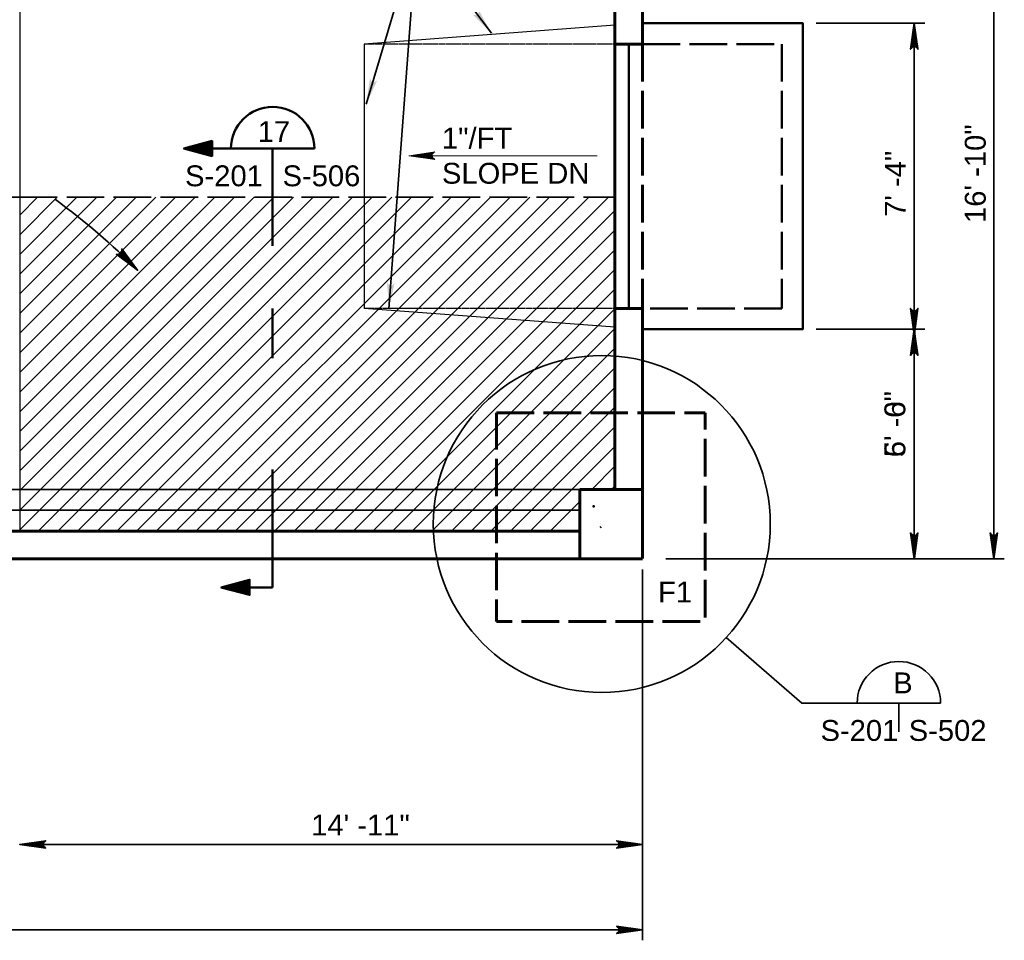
# Model space of a CAD drawing. Extents: x 325 to 1619, y 1797 to 2746.
# Tile 8 of 11: x 1091 to 1374, y 1863 to 2128. Entities that reach past the tile are written whole.
import ezdxf

# ---------------------------------------------------------------- set-up
doc = ezdxf.new("R2010")
doc.units = 0
doc.header["$LTSCALE"] = 0.075
doc.header["$MEASUREMENT"] = 0
doc.linetypes.add('ACAD_ISO02W100', pattern=[180, 144, -36])
doc.linetypes.add('DGN Style 5', pattern=[0.254837, 0.109216, -0.145621])
for name, color, linetype, lineweight in [('22', 7, 'Continuous', 18), ('53', 7, 'Continuous', 18), ('S-Anno-Dims', 33, 'Continuous', 35), ('S-Anno-Patt', 152, 'Continuous', 18), ('S-Anno-Symb', 6, 'Continuous', 50), ('S-Anno-Symb-Sect', 4, 'Continuous', 35), ('S-Anno-Text', 53, 'Continuous', 35), ('S-Cols-Prim', 6, 'Continuous', 50), ('S-Fndn-Grbm', 4, 'Continuous', 60), ('S-Fndn-Peds', 4, 'Continuous', 60), ('S-Join-Cnst', 3, 'Continuous', 30), ('S-Sect-Genf', 6, 'Continuous', 50), ('S-Slab-Dran', 25, 'Continuous', 35), ('S-Slab-Stop', 24, 'Continuous', 50), ('S-Slab-Thck', 2, 'Continuous', 35)]:
    doc.layers.add(name, color=color, linetype=linetype, lineweight=lineweight)
doc.styles.add('NOTES', font='romans.shx')

# ---------------------------------------------------------------- blocks, each defined once
blk = doc.blocks.new('W10x19')
at = {"layer": 'S-Cols-Prim'}
blk.add_line((-195737.04, -508269.98), (-195736.79, -508269.73), dxfattribs=at)
blk.add_point((-195738.93, -508263.87), dxfattribs=at)

msp = doc.modelspace()

# ---------------------------------------------------------------- hatches: boundary and pattern name
at = {"layer": 'S-Anno-Text', "extrusion": (0, 0, -1)}
for points in [[(-1226.4551, 2123.87417), (-1222.80769, 2130.52374), (-1222.81058, 2130.27042), (-1222.76822, 2129.81798), (-1222.62366, 2129.49129), (-1222.40577, 2129.25213), (-1222.15516, 2129.11602), (-1221.81799, 2129.06498), (-1221.36074, 2129.13371), (-1221.07612, 2129.21238)], [(-1190.4551, 2103.42167), (-1193.64508, 2110.30239), (-1193.44285, 2110.14981), (-1193.05347, 2109.91554), (-1192.70472, 2109.83815), (-1192.38293, 2109.87171), (-1192.1247, 2109.99274), (-1191.88361, 2110.23391), (-1191.66772, 2110.6428), (-1191.56224, 2110.91861)], [(-1196.99185, 2044.68392), (-1198.63608, 2052.08776), (-1198.47117, 2051.89545), (-1198.14092, 2051.58331), (-1197.81679, 2051.4331), (-1197.49527, 2051.39705), (-1197.21713, 2051.46004), (-1196.93003, 2051.64406), (-1196.63167, 2051.9973), (-1196.46963, 2052.24416)]]:
    msp.add_hatch(color=256, dxfattribs=at).paths.add_polyline_path(points, flags=16)

# ---------------------------------------------------------------- linework, layer by layer
at = {"layer": '22', "color": 33, "linetype": 'Continuous', "lineweight": 30}
for p, q in [((1261.89939, 2126.152), (1189.89939, 2120.752)), ((1261.89939, 2126.152), (1189.89939, 2120.752)), ((1189.89939, 2120.752), (1189.89939, 2044.752)), ((1189.89939, 2120.752), (1189.89939, 2044.752)), ((1261.89939, 2039.352), (1189.89939, 2044.752)), ((1261.89939, 2039.352), (1189.89939, 2044.752))]:
    msp.add_line(p, q, dxfattribs=at)
at = {"layer": '22', "color": 33, "linetype": 'DGN Style 5', "lineweight": 30}
for p, q in [((1261.89939, 2120.752), (1189.89939, 2120.752)), ((1261.89939, 2120.752), (1189.89939, 2120.752)), ((1261.89939, 2044.752), (1189.89939, 2044.752)), ((1261.89939, 2044.752), (1189.89939, 2044.752))]:
    msp.add_line(p, q, dxfattribs=at)
at = {"layer": '53', "color": 2, "linetype": 'Continuous', "lineweight": 18}
msp.add_line((1260.94564, 1992.75763), (1261.92689, 1993.73888), dxfattribs=at)
at = {"layer": 'S-Anno-Dims'}
for p, q in [((1370.83915, 1972.752), (1370.83915, 2174.752)), ((1370.83915, 1972.752), (1370.83915, 2174.752)), ((1319.78555, 2126.752), (1350.9649, 2126.752)), ((1347.9709, 2044.752), (1347.9709, 2120.752)), ((1347.9709, 2044.752), (1347.9709, 2120.752)), ((1099.14314, 2076.75763), (1080.67726, 2076.75763)), ((1347.9709, 1972.752), (1347.9709, 2044.752)), ((1347.9709, 1972.752), (1347.9709, 2044.752)), ((1319.78555, 2038.752), (1350.9649, 2038.752)), ((1276.59915, 1972.752), (1350.9649, 1972.752)), ((1276.59915, 1972.752), (1373.83315, 1972.752)), ((1276.59915, 1972.752), (1350.9649, 1972.752)), ((1276.59915, 1972.752), (1373.83315, 1972.752)), ((1269.88966, 1969.75833), (1269.88966, 1863.14133)), ((1269.88966, 1966.76433), (1269.88966, 1887.69608)), ((1090.88966, 1890.69008), (1269.88966, 1890.69008)), ((737.88966, 1866.13533), (1269.88966, 1866.13533))]:
    msp.add_line(p, q, dxfattribs=at)
at = {"layer": 'S-Anno-Dims', "flags": 128}
for points in [[(1346.92303, 2119.267), (1347.9709, 2126.752), (1349.01878, 2119.27299), (1348.8451, 2119.50633), (1348.53247, 2119.83541), (1348.243, 2119.99695), (1347.9709, 2120.03884), (1347.66407, 2119.979), (1347.36302, 2119.80549), (1347.06776, 2119.47043), (1346.92303, 2119.267), (1347.95932, 2126.53062), (1348.94931, 2119.51231), (1348.79299, 2119.72771), (1348.47458, 2120.07474), (1348.06353, 2120.18842), (1347.65249, 2120.11064), (1347.36881, 2119.90721), (1347.13723, 2119.66189), (1347.00987, 2119.49436), (1347.95932, 2126.13573), (1348.83352, 2119.82942), (1348.69457, 2120.0508), (1348.5151, 2120.16448), (1348.28353, 2120.29013), (1347.95932, 2120.35595), (1347.69301, 2120.32005), (1347.4846, 2120.18842), (1347.3167, 2119.91917), (1347.11408, 2119.73968), (1347.95932, 2125.67502), (1348.70615, 2120.17645), (1348.41089, 2120.42176), (1348.05195, 2120.49356), (1347.65249, 2120.45766), (1347.21829, 2119.98499), (1347.93617, 2125.16047), (1348.56721, 2120.49356), (1348.35879, 2120.55938), (1348.02301, 2120.70297), (1347.66407, 2120.61323), (1347.34565, 2120.24227), (1347.93617, 2124.68779), (1348.43405, 2120.66109), (1348.17932, 2120.79272), (1347.90722, 2120.85255), (1347.4846, 2120.57134), (1347.93617, 2124.12537), (1348.31826, 2120.9064), (1348.12722, 2120.99615), (1347.90722, 2121.02008), (1347.60038, 2120.79272), (1347.93617, 2123.45525), (1348.1909, 2121.10983), (1347.89564, 2121.17565), (1347.71617, 2120.96025), (1347.93617, 2122.9048), (1348.10406, 2121.2654), (1347.82038, 2121.2295), (1347.93617, 2122.34237), (1348.01143, 2121.33121), (1347.92459, 2121.3013), (1347.92459, 2121.64832)], [(1349.01878, 2044.75499), (1347.9709, 2037.26999), (1346.92303, 2044.74901), (1347.09671, 2044.51567), (1347.40933, 2044.18659), (1347.6988, 2044.02504), (1347.9709, 2043.98316), (1348.27774, 2044.04299), (1348.57879, 2044.2165), (1348.87404, 2044.55156), (1349.01878, 2044.75499), (1347.98248, 2037.49137), (1346.9925, 2044.50968), (1347.14881, 2044.29429), (1347.46723, 2043.94726), (1347.87827, 2043.83358), (1348.28932, 2043.91136), (1348.573, 2044.11479), (1348.80457, 2044.3601), (1348.93194, 2044.52763), (1347.98248, 2037.88627), (1347.10829, 2044.19257), (1347.24723, 2043.97119), (1347.4267, 2043.85751), (1347.65828, 2043.73186), (1347.98248, 2043.66605), (1348.24879, 2043.70195), (1348.45721, 2043.83358), (1348.6251, 2044.10282), (1348.82773, 2044.28232), (1347.98248, 2038.34697), (1347.23565, 2043.84555), (1347.53091, 2043.60023), (1347.88985, 2043.52844), (1348.28932, 2043.56433), (1348.72352, 2044.03701), (1348.00564, 2038.86153), (1347.3746, 2043.52844), (1347.58302, 2043.46262), (1347.9188, 2043.31902), (1348.27774, 2043.40877), (1348.59615, 2043.77973), (1348.00564, 2039.3342), (1347.50775, 2043.36091), (1347.76249, 2043.22927), (1348.03459, 2043.16944), (1348.45721, 2043.45065), (1348.00564, 2039.89662), (1347.62354, 2043.11559), (1347.81459, 2043.02585), (1348.03459, 2043.00191), (1348.34142, 2043.22927), (1348.00564, 2040.56674), (1347.75091, 2042.91216), (1348.04616, 2042.84635), (1348.22563, 2043.06174), (1348.00564, 2041.1172), (1347.83775, 2042.7566), (1348.12143, 2042.7925), (1348.00564, 2041.67962), (1347.93038, 2042.69079), (1348.01722, 2042.7207), (1348.01722, 2042.37368)], [(1346.92303, 2031.267), (1347.9709, 2038.752), (1349.01878, 2031.27299), (1348.8451, 2031.50633), (1348.53247, 2031.83541), (1348.243, 2031.99695), (1347.9709, 2032.03884), (1347.66407, 2031.979), (1347.36302, 2031.80549), (1347.06776, 2031.47043), (1346.92303, 2031.267), (1347.95932, 2038.53062), (1348.94931, 2031.51231), (1348.79299, 2031.72771), (1348.47458, 2032.07474), (1348.06353, 2032.18842), (1347.65249, 2032.11064), (1347.36881, 2031.90721), (1347.13723, 2031.66189), (1347.00987, 2031.49436), (1347.95932, 2038.13573), (1348.83352, 2031.82942), (1348.69457, 2032.0508), (1348.5151, 2032.16448), (1348.28353, 2032.29013), (1347.95932, 2032.35595), (1347.69301, 2032.32005), (1347.4846, 2032.18842), (1347.3167, 2031.91917), (1347.11408, 2031.73968), (1347.95932, 2037.67502), (1348.70615, 2032.17645), (1348.41089, 2032.42176), (1348.05195, 2032.49356), (1347.65249, 2032.45766), (1347.21829, 2031.98499), (1347.93617, 2037.16047), (1348.56721, 2032.49356), (1348.35879, 2032.55938), (1348.02301, 2032.70297), (1347.66407, 2032.61323), (1347.34565, 2032.24227), (1347.93617, 2036.68779), (1348.43405, 2032.66109), (1348.17932, 2032.79272), (1347.90722, 2032.85255), (1347.4846, 2032.57134), (1347.93617, 2036.12537), (1348.31826, 2032.9064), (1348.12722, 2032.99615), (1347.90722, 2033.02008), (1347.60038, 2032.79272), (1347.93617, 2035.45525), (1348.1909, 2033.10983), (1347.89564, 2033.17565), (1347.71617, 2032.96025), (1347.93617, 2034.9048), (1348.10406, 2033.2654), (1347.82038, 2033.2295), (1347.93617, 2034.34237), (1348.01143, 2033.33121), (1347.92459, 2033.3013), (1347.92459, 2033.64832)], [(1349.01878, 1980.237), (1347.9709, 1972.752), (1346.92303, 1980.23102), (1347.09671, 1979.99767), (1347.40933, 1979.6686), (1347.6988, 1979.50705), (1347.9709, 1979.46517), (1348.27774, 1979.525), (1348.57879, 1979.69851), (1348.87404, 1980.03357), (1349.01878, 1980.237), (1347.98248, 1972.97338), (1346.9925, 1979.99169), (1347.14881, 1979.7763), (1347.46723, 1979.42927), (1347.87827, 1979.31559), (1348.28932, 1979.39337), (1348.573, 1979.5968), (1348.80457, 1979.84211), (1348.93194, 1980.00964), (1347.98248, 1973.36827), (1347.10829, 1979.67458), (1347.24723, 1979.4532), (1347.4267, 1979.33952), (1347.65828, 1979.21387), (1347.98248, 1979.14806), (1348.24879, 1979.18396), (1348.45721, 1979.31559), (1348.6251, 1979.58483), (1348.82773, 1979.76433), (1347.98248, 1973.82898), (1347.23565, 1979.32755), (1347.53091, 1979.08224), (1347.88985, 1979.01044), (1348.28932, 1979.04634), (1348.72352, 1979.51902), (1348.00564, 1974.34354), (1347.3746, 1979.01044), (1347.58302, 1978.94463), (1347.9188, 1978.80103), (1348.27774, 1978.89078), (1348.59615, 1979.26174), (1348.00564, 1974.81621), (1347.50775, 1978.84291), (1347.76249, 1978.71128), (1348.03459, 1978.65145), (1348.45721, 1978.93266), (1348.00564, 1975.37863), (1347.62354, 1978.5976), (1347.81459, 1978.50785), (1348.03459, 1978.48392), (1348.34142, 1978.71128), (1348.00564, 1976.04875), (1347.75091, 1978.39417), (1348.04616, 1978.32836), (1348.22563, 1978.54375), (1348.00564, 1976.59921), (1347.83775, 1978.23861), (1348.12143, 1978.27451), (1348.00564, 1977.16163), (1347.93038, 1978.17279), (1348.01722, 1978.20271), (1348.01722, 1977.85568)], [(1349.01878, 1980.237), (1347.9709, 1972.752), (1346.92303, 1980.23102), (1347.09671, 1979.99767), (1347.40933, 1979.6686), (1347.6988, 1979.50705), (1347.9709, 1979.46517), (1348.27774, 1979.525), (1348.57879, 1979.69851), (1348.87404, 1980.03357), (1349.01878, 1980.237), (1347.98248, 1972.97338), (1346.9925, 1979.99169), (1347.14881, 1979.7763), (1347.46723, 1979.42927), (1347.87827, 1979.31559), (1348.28932, 1979.39337), (1348.573, 1979.5968), (1348.80457, 1979.84211), (1348.93194, 1980.00964), (1347.98248, 1973.36827), (1347.10829, 1979.67458), (1347.24723, 1979.4532), (1347.4267, 1979.33952), (1347.65828, 1979.21387), (1347.98248, 1979.14806), (1348.24879, 1979.18396), (1348.45721, 1979.31559), (1348.6251, 1979.58483), (1348.82773, 1979.76433), (1347.98248, 1973.82898), (1347.23565, 1979.32755), (1347.53091, 1979.08224), (1347.88985, 1979.01044), (1348.28932, 1979.04634), (1348.72352, 1979.51902), (1348.00564, 1974.34354), (1347.3746, 1979.01044), (1347.58302, 1978.94463), (1347.9188, 1978.80103), (1348.27774, 1978.89078), (1348.59615, 1979.26174), (1348.00564, 1974.81621), (1347.50775, 1978.84291), (1347.76249, 1978.71128), (1348.03459, 1978.65145), (1348.45721, 1978.93266), (1348.00564, 1975.37863), (1347.62354, 1978.5976), (1347.81459, 1978.50785), (1348.03459, 1978.48392), (1348.34142, 1978.71128), (1348.00564, 1976.04875), (1347.75091, 1978.39417), (1348.04616, 1978.32836), (1348.22563, 1978.54375), (1348.00564, 1976.59921), (1347.83775, 1978.23861), (1348.12143, 1978.27451), (1348.00564, 1977.16163), (1347.93038, 1978.17279), (1348.01722, 1978.20271), (1348.01722, 1977.85568)], [(1371.88703, 1980.237), (1370.83915, 1972.752), (1369.79128, 1980.23102), (1369.96496, 1979.99767), (1370.27758, 1979.6686), (1370.56705, 1979.50705), (1370.83915, 1979.46517), (1371.14599, 1979.525), (1371.44704, 1979.69851), (1371.74229, 1980.03357), (1371.88703, 1980.237), (1370.85073, 1972.97338), (1369.86075, 1979.99169), (1370.01706, 1979.7763), (1370.33548, 1979.42927), (1370.74652, 1979.31559), (1371.15757, 1979.39337), (1371.44125, 1979.5968), (1371.67282, 1979.84211), (1371.80019, 1980.00964), (1370.85073, 1973.36827), (1369.97654, 1979.67458), (1370.11548, 1979.4532), (1370.29495, 1979.33952), (1370.52653, 1979.21387), (1370.85073, 1979.14806), (1371.11704, 1979.18396), (1371.32546, 1979.31559), (1371.49335, 1979.58483), (1371.69598, 1979.76433), (1370.85073, 1973.82898), (1370.1039, 1979.32755), (1370.39916, 1979.08224), (1370.7581, 1979.01044), (1371.15757, 1979.04634), (1371.59177, 1979.51902), (1370.87389, 1974.34354), (1370.24285, 1979.01044), (1370.45127, 1978.94463), (1370.78705, 1978.80103), (1371.14599, 1978.89078), (1371.4644, 1979.26174), (1370.87389, 1974.81621), (1370.376, 1978.84291), (1370.63074, 1978.71128), (1370.90284, 1978.65145), (1371.32546, 1978.93266), (1370.87389, 1975.37863), (1370.49179, 1978.5976), (1370.68284, 1978.50785), (1370.90284, 1978.48392), (1371.20967, 1978.71128), (1370.87389, 1976.04875), (1370.61916, 1978.39417), (1370.91441, 1978.32836), (1371.09388, 1978.54375), (1370.87389, 1976.59921), (1370.706, 1978.23861), (1370.98968, 1978.27451), (1370.87389, 1977.16163), (1370.79863, 1978.17279), (1370.88547, 1978.20271), (1370.88547, 1977.85568)], [(1371.88703, 1980.237), (1370.83915, 1972.752), (1369.79128, 1980.23102), (1369.96496, 1979.99767), (1370.27758, 1979.6686), (1370.56705, 1979.50705), (1370.83915, 1979.46517), (1371.14599, 1979.525), (1371.44704, 1979.69851), (1371.74229, 1980.03357), (1371.88703, 1980.237), (1370.85073, 1972.97338), (1369.86075, 1979.99169), (1370.01706, 1979.7763), (1370.33548, 1979.42927), (1370.74652, 1979.31559), (1371.15757, 1979.39337), (1371.44125, 1979.5968), (1371.67282, 1979.84211), (1371.80019, 1980.00964), (1370.85073, 1973.36827), (1369.97654, 1979.67458), (1370.11548, 1979.4532), (1370.29495, 1979.33952), (1370.52653, 1979.21387), (1370.85073, 1979.14806), (1371.11704, 1979.18396), (1371.32546, 1979.31559), (1371.49335, 1979.58483), (1371.69598, 1979.76433), (1370.85073, 1973.82898), (1370.1039, 1979.32755), (1370.39916, 1979.08224), (1370.7581, 1979.01044), (1371.15757, 1979.04634), (1371.59177, 1979.51902), (1370.87389, 1974.34354), (1370.24285, 1979.01044), (1370.45127, 1978.94463), (1370.78705, 1978.80103), (1371.14599, 1978.89078), (1371.4644, 1979.26174), (1370.87389, 1974.81621), (1370.376, 1978.84291), (1370.63074, 1978.71128), (1370.90284, 1978.65145), (1371.32546, 1978.93266), (1370.87389, 1975.37863), (1370.49179, 1978.5976), (1370.68284, 1978.50785), (1370.90284, 1978.48392), (1371.20967, 1978.71128), (1370.87389, 1976.04875), (1370.61916, 1978.39417), (1370.91441, 1978.32836), (1371.09388, 1978.54375), (1370.87389, 1976.59921), (1370.706, 1978.23861), (1370.98968, 1978.27451), (1370.87389, 1977.16163), (1370.79863, 1978.17279), (1370.88547, 1978.20271), (1370.88547, 1977.85568)], [(1098.37466, 1889.64221), (1090.88966, 1890.69008), (1098.36868, 1891.73796), (1098.13533, 1891.56428), (1097.80625, 1891.25165), (1097.64471, 1890.96218), (1097.60282, 1890.69008), (1097.66266, 1890.38325), (1097.83617, 1890.0822), (1098.17123, 1889.78694), (1098.37466, 1889.64221), (1091.11104, 1890.6785), (1098.12935, 1891.66849), (1097.91395, 1891.51217), (1097.56693, 1891.19376), (1097.45324, 1890.78271), (1097.53103, 1890.37167), (1097.73446, 1890.08799), (1097.97977, 1889.85641), (1098.1473, 1889.72905), (1091.50593, 1890.6785), (1097.81224, 1891.5527), (1097.59086, 1891.41375), (1097.47718, 1891.23428), (1097.35153, 1891.00271), (1097.28571, 1890.6785), (1097.32161, 1890.41219), (1097.45324, 1890.20378), (1097.72249, 1890.03589), (1097.90199, 1889.83326), (1091.96664, 1890.6785), (1097.46521, 1891.42533), (1097.2199, 1891.13008), (1097.1481, 1890.77113), (1097.184, 1890.37167), (1097.65667, 1889.93747), (1092.48119, 1890.65535), (1097.1481, 1891.28639), (1097.08229, 1891.07797), (1096.93869, 1890.74219), (1097.02844, 1890.38325), (1097.3994, 1890.06483), (1092.95387, 1890.65535), (1096.98057, 1891.15323), (1096.84894, 1890.8985), (1096.78911, 1890.6264), (1097.07032, 1890.20378), (1093.51629, 1890.65535), (1096.73526, 1891.03745), (1096.64551, 1890.8464), (1096.62158, 1890.6264), (1096.84894, 1890.31956), (1094.18641, 1890.65535), (1096.53183, 1890.91008), (1096.46601, 1890.61482), (1096.68141, 1890.43535), (1094.73687, 1890.65535), (1096.37627, 1890.82324), (1096.41217, 1890.53956), (1095.29929, 1890.65535), (1096.31045, 1890.73061), (1096.34037, 1890.64377), (1095.99334, 1890.64377)], [(1262.40466, 1891.73796), (1269.88966, 1890.69008), (1262.41064, 1889.64221), (1262.64399, 1889.81589), (1262.97306, 1890.12851), (1263.13461, 1890.41798), (1263.17649, 1890.69008), (1263.11666, 1890.99692), (1262.94315, 1891.29797), (1262.60809, 1891.59322), (1262.40466, 1891.73796), (1269.66828, 1890.70166), (1262.64997, 1889.71168), (1262.86537, 1889.86799), (1263.21239, 1890.18641), (1263.32607, 1890.59745), (1263.24829, 1891.0085), (1263.04486, 1891.29218), (1262.79955, 1891.52375), (1262.63202, 1891.65112), (1269.27339, 1890.70166), (1262.96708, 1889.82747), (1263.18846, 1889.96641), (1263.30214, 1890.14588), (1263.42779, 1890.37746), (1263.4936, 1890.70166), (1263.4577, 1890.96797), (1263.32607, 1891.17639), (1263.05683, 1891.34428), (1262.87733, 1891.54691), (1268.81268, 1890.70166), (1263.31411, 1889.95483), (1263.55942, 1890.25009), (1263.63122, 1890.60903), (1263.59532, 1891.0085), (1263.12264, 1891.4427), (1268.29812, 1890.72482), (1263.63122, 1890.09378), (1263.69703, 1890.3022), (1263.84063, 1890.63798), (1263.75088, 1890.99692), (1263.37992, 1891.31533), (1267.82545, 1890.72482), (1263.79875, 1890.22693), (1263.93038, 1890.48167), (1263.99021, 1890.75377), (1263.709, 1891.17639), (1267.26303, 1890.72482), (1264.04406, 1890.34272), (1264.13381, 1890.53377), (1264.15774, 1890.75377), (1263.93038, 1891.0606), (1266.59291, 1890.72482), (1264.24749, 1890.47009), (1264.3133, 1890.76535), (1264.09791, 1890.94482), (1266.04245, 1890.72482), (1264.40305, 1890.55693), (1264.36715, 1890.84061), (1265.48003, 1890.72482), (1264.46887, 1890.64956), (1264.43895, 1890.7364), (1264.78598, 1890.7364)], [(1262.40466, 1867.18321), (1269.88966, 1866.13533), (1262.41064, 1865.08746), (1262.64399, 1865.26114), (1262.97306, 1865.57376), (1263.13461, 1865.86323), (1263.17649, 1866.13533), (1263.11666, 1866.44217), (1262.94315, 1866.74322), (1262.60809, 1867.03847), (1262.40466, 1867.18321), (1269.66828, 1866.14691), (1262.64997, 1865.15693), (1262.86537, 1865.31324), (1263.21239, 1865.63166), (1263.32607, 1866.0427), (1263.24829, 1866.45375), (1263.04486, 1866.73743), (1262.79955, 1866.969), (1262.63202, 1867.09637), (1269.27339, 1866.14691), (1262.96708, 1865.27272), (1263.18846, 1865.41166), (1263.30214, 1865.59113), (1263.42779, 1865.82271), (1263.4936, 1866.14691), (1263.4577, 1866.41322), (1263.32607, 1866.62164), (1263.05683, 1866.78953), (1262.87733, 1866.99216), (1268.81268, 1866.14691), (1263.31411, 1865.40008), (1263.55942, 1865.69534), (1263.63122, 1866.05428), (1263.59532, 1866.45375), (1263.12264, 1866.88795), (1268.29812, 1866.17007), (1263.63122, 1865.53903), (1263.69703, 1865.74745), (1263.84063, 1866.08323), (1263.75088, 1866.44217), (1263.37992, 1866.76058), (1267.82545, 1866.17007), (1263.79875, 1865.67218), (1263.93038, 1865.92692), (1263.99021, 1866.19902), (1263.709, 1866.62164), (1267.26303, 1866.17007), (1264.04406, 1865.78797), (1264.13381, 1865.97902), (1264.15774, 1866.19902), (1263.93038, 1866.50585), (1266.59291, 1866.17007), (1264.24749, 1865.91534), (1264.3133, 1866.2106), (1264.09791, 1866.39007), (1266.04245, 1866.17007), (1264.40305, 1866.00218), (1264.36715, 1866.28586), (1265.48003, 1866.17007), (1264.46887, 1866.09481), (1264.43895, 1866.18165), (1264.78598, 1866.18165)]]:
    msp.add_lwpolyline(points, dxfattribs=at)
at = {"layer": 'S-Anno-Patt'}
for p, q in [((1090.55377, 1980.75763), (1186.55377, 2076.75763)), ((1090.89511, 2071.60872), (1096.04402, 2076.75763)), ((1090.89511, 2065.95184), (1101.70089, 2076.75763)), ((1090.89511, 2060.29497), (1107.35777, 2076.75763)), ((1090.89511, 2054.63809), (1113.01464, 2076.75763)), ((1090.89511, 2048.98134), (1118.67139, 2076.75763)), ((1090.89511, 2043.32447), (1124.32827, 2076.75763)), ((1090.89511, 2037.66759), (1129.98514, 2076.75763)), ((1090.89511, 2032.01072), (1135.64202, 2076.75763)), ((1090.89511, 2026.35384), (1141.29889, 2076.75763)), ((1090.89511, 2020.69697), (1146.95577, 2076.75763)), ((1090.89511, 2015.04009), (1152.61264, 2076.75763)), ((1090.89511, 2009.38334), (1158.26939, 2076.75763)), ((1090.89511, 2003.72647), (1163.92627, 2076.75763)), ((1090.89511, 1998.06959), (1169.58314, 2076.75763)), ((1090.89511, 1992.41272), (1175.24002, 2076.75763)), ((1090.89511, 1986.75584), (1180.89689, 2076.75763)), ((1096.21052, 1980.75763), (1192.21052, 2076.75763)), ((1101.86739, 1980.75763), (1197.86739, 2076.75763)), ((1107.52427, 1980.75763), (1203.52427, 2076.75763)), ((1113.18114, 1980.75763), (1209.18114, 2076.75763)), ((1118.83802, 1980.75763), (1214.83802, 2076.75763)), ((1124.49489, 1980.75763), (1220.49489, 2076.75763)), ((1130.15164, 1980.75763), (1226.15164, 2076.75763)), ((1135.80852, 1980.75763), (1231.80852, 2076.75763)), ((1141.46539, 1980.75763), (1237.46539, 2076.75763)), ((1147.12227, 1980.75763), (1243.12227, 2076.75763)), ((1152.77914, 1980.75763), (1248.77914, 2076.75763)), ((1158.43602, 1980.75763), (1254.43602, 2076.75763)), ((1164.09277, 1980.75763), (1260.09277, 2076.75763)), ((1169.74964, 1980.75763), (1261.92689, 2072.93488)), ((1175.40652, 1980.75763), (1261.92689, 2067.278)), ((1181.06339, 1980.75763), (1261.92689, 2061.62113)), ((1186.72027, 1980.75763), (1261.92689, 2055.96425)), ((1192.37714, 1980.75763), (1261.92689, 2050.30738)), ((1198.03389, 1980.75763), (1261.92689, 2044.65063)), ((1203.69077, 1980.75763), (1261.92689, 2038.99375)), ((1209.34764, 1980.75763), (1261.92689, 2033.33688)), ((1215.00452, 1980.75763), (1261.92689, 2027.68)), ((1220.66139, 1980.75763), (1261.92689, 2022.02313)), ((1226.31827, 1980.75763), (1261.92689, 2016.36625)), ((1231.97502, 1980.75763), (1261.92689, 2010.7095)), ((1237.63189, 1980.75763), (1261.92689, 2005.05263)), ((1255.28877, 1992.75763), (1261.92689, 1999.39575)), ((1243.28877, 1980.75763), (1251.83564, 1989.3045))]:
    msp.add_line(p, q, dxfattribs=at)
at = {"layer": 'S-Anno-Symb'}
for p, q in [((1138.06566, 2090.68145), (1175.58416, 2090.68145)), ((1163.58416, 2090.68145), (1163.58416, 2062.74332)), ((1163.58416, 2044.7832), (1163.58416, 2030.41495)), ((1163.58416, 1998.48582), (1163.58416, 1964.56095)), ((1163.58416, 1964.56095), (1148.83128, 1964.56095))]:
    msp.add_line(p, q, dxfattribs=at)
at = {"layer": 'S-Anno-Symb', "flags": 128}
for points in [[(1138.06566, 2090.68145), (1146.17766, 2088.52145), (1146.17766, 2092.88945), (1138.06566, 2090.68145), (1146.09966, 2088.67145), (1146.11766, 2092.73945), (1138.42566, 2090.68745), (1145.94966, 2088.86945), (1146.01566, 2092.54145), (1138.80966, 2090.68745), (1145.73366, 2089.10945), (1145.81766, 2092.28945), (1139.25366, 2090.71145), (1145.53566, 2089.31945), (1145.57166, 2092.04945), (1139.76366, 2090.72345), (1145.33166, 2089.57145), (1145.43966, 2091.86945), (1140.36366, 2090.75345), (1145.09766, 2089.83545), (1145.21166, 2091.62945), (1141.07166, 2090.75345), (1144.82766, 2090.13545), (1145.00766, 2091.33545), (1141.71966, 2090.77145), (1144.57566, 2090.40545), (1144.78566, 2091.13745), (1142.41566, 2090.80745), (1144.45566, 2090.64545), (1144.59366, 2090.96945), (1143.56766, 2090.82545)], [(1148.83128, 1964.56095), (1156.94328, 1962.40095), (1156.94328, 1966.76895), (1148.83128, 1964.56095), (1156.86528, 1962.55095), (1156.88328, 1966.61895), (1149.19128, 1964.56695), (1156.71528, 1962.74895), (1156.78128, 1966.42095), (1149.57528, 1964.56695), (1156.49928, 1962.98895), (1156.58328, 1966.16895), (1150.01928, 1964.59095), (1156.30128, 1963.19895), (1156.33728, 1965.92895), (1150.52928, 1964.60295), (1156.09728, 1963.45095), (1156.20528, 1965.74895), (1151.12928, 1964.63295), (1155.86328, 1963.71495), (1155.97728, 1965.50895), (1151.83728, 1964.63295), (1155.59328, 1964.01495), (1155.77328, 1965.21495), (1152.48528, 1964.65095), (1155.34128, 1964.28495), (1155.55128, 1965.01695), (1153.18128, 1964.68695), (1155.22128, 1964.52495), (1155.35928, 1964.84895), (1154.33328, 1964.70495)]]:
    msp.add_lwpolyline(points, dxfattribs=at)
at = {"layer": 'S-Anno-Symb'}
msp.add_arc((1163.59856, 2090.69105), 12, 0, 180, dxfattribs=at)
at = {"layer": 'S-Anno-Symb-Sect'}
for p, q in [((1315.66958, 1931.27362), (1293.95283, 1950.17624)), ((1315.66958, 1931.27362), (1355.52358, 1931.27362)), ((1343.52358, 1931.27362), (1343.52358, 1923.01762))]:
    msp.add_line(p, q, dxfattribs=at)
msp.add_circle((1258.16696, 1982.79387), 48.4225, dxfattribs=at)
msp.add_arc((1343.53798, 1931.28322), 12, 0, 180, dxfattribs=at)
at = {"layer": 'S-Anno-Text', "elevation": 0.00197, "flags": 128}
for points in [[(1199.54485, 2152.28842), (1205.06022, 2152.28842), (1190.4551, 2103.42167)], [(1199.54485, 2152.28842), (1205.06022, 2152.28842), (1196.99185, 2044.68392)], [(1199.54485, 2152.28842), (1205.06022, 2152.28842), (1226.4551, 2123.87417)]]:
    msp.add_lwpolyline(points, dxfattribs=at)
at = {"layer": 'S-Anno-Text', "flags": 128}
msp.add_lwpolyline([(1120.24552, 2061.85589), (1124.74827, 2055.753), (1118.70461, 2060.32516), (1118.99714, 2060.28511), (1119.4596, 2060.27813), (1119.78679, 2060.37369), (1120.017, 2060.54201), (1120.20103, 2060.80818), (1120.30075, 2061.15125), (1120.28219, 2061.60527), (1120.24552, 2061.85589), (1124.60077, 2055.91934), (1118.92457, 2060.20505), (1119.19163, 2060.16517), (1119.67098, 2060.14957), (1120.05409, 2060.36786), (1120.30233, 2060.72273), (1120.36803, 2061.07446), (1120.36592, 2061.41818), (1120.3418, 2061.63043), (1124.32242, 2056.20109), (1119.2334, 2060.06316), (1119.49185, 2060.00639), (1119.70426, 2060.05596), (1119.96359, 2060.13508), (1120.24897, 2060.32423), (1120.42006, 2060.54376), (1120.48098, 2060.78954), (1120.41492, 2061.10383), (1120.43782, 2061.37944), (1123.99773, 2056.52973), (1119.57191, 2059.90833), (1119.96249, 2059.94835), (1120.27768, 2060.15855), (1120.54694, 2060.47517), (1120.53387, 2061.12862), (1123.65215, 2056.91365), (1119.89779, 2059.78328), (1120.09783, 2059.88815), (1120.44657, 2060.03027), (1120.64793, 2060.35577), (1120.62133, 2060.85239), (1123.31901, 2057.25087), (1120.11405, 2059.76074), (1120.39462, 2059.85247), (1120.63738, 2060.0079), (1120.75078, 2060.51629), (1122.9227, 2057.65204), (1120.37229, 2059.67008), (1120.57637, 2059.74526), (1120.7555, 2059.88845), (1120.82141, 2060.27407), (1122.45044, 2058.13017), (1120.60962, 2059.61774), (1120.87372, 2059.78585), (1120.8541, 2060.07027), (1122.06241, 2058.5228), (1120.78324, 2059.57003), (1120.96706, 2059.80231), (1121.66603, 2058.92407), (1120.89785, 2059.59056), (1120.94087, 2059.67508), (1121.18547, 2059.42753)], dxfattribs=at)
at = {"layer": 'S-Anno-Text', "extrusion": (0, 0, -1)}
msp.add_arc((-988.76467, 1921.40829), 191.15449, 126.0164885, 135.3473556, dxfattribs=at)
at = {"layer": 'S-Fndn-Grbm'}
for p, q in [((1269.89939, 2572.752), (1269.89939, 2120.752)), ((1261.92939, 1992.75763), (1261.92939, 2146.73388)), ((1261.89939, 2120.752), (1269.89939, 2120.752)), ((1261.89939, 2044.752), (1269.89939, 2044.752)), ((1269.89939, 2044.752), (1269.89939, 1972.892)), ((1047.95564, 1980.772), (1251.83564, 1980.772)), ((703.89411, 1972.752), (1269.89939, 1972.752))]:
    msp.add_line(p, q, dxfattribs=at)
at = {"layer": 'S-Fndn-Grbm', "linetype": 'ACAD_ISO02W100'}
msp.add_line((1269.89939, 2120.752), (1269.89939, 2044.752), dxfattribs=at)
msp.add_3dface([(1227.89564, 2014.75763), (1287.89564, 2014.75763), (1287.89564, 1954.75763), (1227.89564, 1954.75763)], dxfattribs=at)
at = {"layer": 'S-Fndn-Peds'}
for p in [(1251.83564, 1972.752), (1269.89939, 1992.75763)]:
    msp.add_line(p, (1251.83564, 1992.75763), dxfattribs=at)
at = {"layer": 'S-Join-Cnst'}
msp.add_line((1090.89511, 2368.73741), (1090.89511, 1980.89744), dxfattribs=at)
at = {"layer": 'S-Sect-Genf', "lineweight": 18}
msp.add_line((1256.80598, 2088.66324), (1202.68373, 2088.66324), dxfattribs=at)
at = {"layer": 'S-Sect-Genf', "lineweight": 18, "flags": 128}
msp.add_lwpolyline([(1210.18977, 2087.57726), (1202.68373, 2088.66324), (1210.18379, 2089.74924), (1209.94972, 2089.56929), (1209.61973, 2089.24521), (1209.45776, 2088.94529), (1209.41571, 2088.66322), (1209.47571, 2088.34524), (1209.64968, 2088.0332), (1209.98571, 2087.7273), (1210.18977, 2087.57726), (1202.90572, 2088.65126), (1209.94377, 2089.67717), (1209.7277, 2089.51522), (1209.37972, 2089.18518), (1209.26575, 2088.75923), (1209.34373, 2088.33323), (1209.54777, 2088.0393), (1209.79377, 2087.79923), (1209.96171, 2087.66722), (1203.30178, 2088.65126), (1209.62578, 2089.5572), (1209.40375, 2089.41325), (1209.28973, 2089.2273), (1209.16376, 2088.98721), (1209.09775, 2088.65126), (1209.13367, 2088.37527), (1209.2657, 2088.15919), (1209.53571, 2087.9853), (1209.71568, 2087.77531), (1203.76376, 2088.65126), (1209.27773, 2089.4252), (1209.0317, 2089.11923), (1208.95971, 2088.74728), (1208.99572, 2088.33321), (1209.46975, 2087.88326), (1204.27975, 2088.62728), (1208.95974, 2089.28127), (1208.89375, 2089.06526), (1208.74976, 2088.71729), (1208.83979, 2088.34528), (1209.21178, 2088.01518), (1204.75378, 2088.62727), (1208.79171, 2089.14326), (1208.65978, 2088.87921), (1208.59974, 2088.59727), (1208.88171, 2088.1593), (1205.31769, 2088.62725), (1208.54573, 2089.02327), (1208.45578, 2088.82526), (1208.43175, 2088.59719), (1208.65975, 2088.27929), (1205.98973, 2088.62718), (1208.3417, 2088.89123), (1208.27568, 2088.5852), (1208.4918, 2088.39926), (1206.54174, 2088.62727), (1208.18574, 2088.80125), (1208.22178, 2088.50723), (1207.10578, 2088.62723), (1208.11979, 2088.70529), (1208.14968, 2088.61529), (1207.80167, 2088.61526)], dxfattribs=at)
at = {"layer": 'S-Slab-Dran'}
for p, q in [((1047.95564, 1992.73825), (1251.83564, 1992.73825)), ((1047.95564, 1986.73825), (1251.83564, 1986.73825))]:
    msp.add_line(p, q, dxfattribs=at)
at = {"layer": 'S-Slab-Stop'}
msp.add_line((1265.89939, 2120.752), (1265.89939, 2044.752), dxfattribs=at)
at = {"layer": 'S-Slab-Stop', "flags": 128}
msp.add_lwpolyline([(1269.89939, 2126.752), (1315.89939, 2126.752), (1315.89939, 2038.752), (1269.89939, 2038.752)], dxfattribs=at)
at = {"layer": 'S-Slab-Stop', "linetype": 'ACAD_ISO02W100'}
msp.add_lwpolyline([(1269.89939, 2120.752), (1309.89939, 2120.752), (1309.89939, 2044.752), (1269.89939, 2044.752)], dxfattribs=at)
at = {"layer": 'S-Slab-Thck', "linetype": 'ACAD_ISO02W100'}
msp.add_line((1090.89511, 2076.772), (1261.92939, 2076.772), dxfattribs=at)

# ---------------------------------------------------------------- block references
at = {"layer": 'S-Cols-Prim'}
msp.add_blockref('W10x19', (196994.75394, 510251.74166), dxfattribs=at)

# ---------------------------------------------------------------- texts
at = {"layer": 'S-Anno-Dims', "char_height": 6, "attachment_point": 1, "rotation": 90, "style": 'NOTES'}
for s, insert, line_spacing_factor in [('\\fArial|b0|i0|c0|p39;16\' -10" ', (1362.48958, 2069.31689), 0.728704), ('\\fArial|b0|i0|c0|p39;16\' -10" ', (1362.48958, 2069.31689), 0.728704), ('\\fArial|b0|i0|c0|p39;7\' -4" ', (1339.51231, 2071.06009), 0.731627), ('\\fArial|b0|i0|c0|p39;5\' -6" ', (1339.38517, 2001.9904), 0.731627), ('\\fArial|b0|i0|c0|p39;6\' -0" ', (1339.38517, 2001.9904), 0.728704)]:
    msp.add_mtext(s, dxfattribs=dict(at, insert=insert, line_spacing_factor=line_spacing_factor))
at = {"layer": 'S-Anno-Dims', "insert": (1174.65786, 1899.27581), "char_height": 6, "attachment_point": 1, "line_spacing_factor": 0.734563, "style": 'NOTES'}
msp.add_mtext('\\fArial|b0|i0|c0|p39;14\' -11" ', dxfattribs=at)
at = {"layer": 'S-Anno-Symb', "char_height": 5.9999999, "attachment_point": 1, "line_spacing_factor": 0.734563, "style": 'NOTES'}
for s, insert in [('\\fArial|b0|i0|c0|p39;17', (1159.28917, 2098.57819)), ('\\fArial|b0|i0|c0|p39;S-201', (1138.41348, 2085.86945)), ('\\fArial|b0|i0|c0|p39;S-506', (1166.42216, 2085.86945))]:
    msp.add_mtext(s, dxfattribs=dict(at, insert=insert))
at = {"layer": 'S-Anno-Symb-Sect', "char_height": 5.9999999, "attachment_point": 1, "line_spacing_factor": 0.749417, "style": 'NOTES'}
for s, insert in [('\\fArial|b0|i0|c0|p39;B', (1341.91155, 1940.13632)), ('\\fArial|b0|i0|c0|p39;S-201', (1321.02396, 1926.46162)), ('\\fArial|b0|i0|c0|p39;S-502', (1346.36158, 1926.46162))]:
    msp.add_mtext(s, dxfattribs=dict(at, insert=insert))
at = {"layer": 'S-Anno-Text', "char_height": 6, "attachment_point": 1, "style": 'NOTES'}
for s, insert, line_spacing_factor in [('\\fArial|b0|i0|c0|p39;1"/FT', (1212.23024, 2096.70456), 0.752424), ('\\fArial|b0|i0|c0|p39;SLOPE DN', (1212.23024, 2086.59938), 0.752424), ('\\fArial|b0|i0|c0|p39;F1', (1274.3494, 1966.2455), 0.734563)]:
    msp.add_mtext(s, dxfattribs=dict(at, insert=insert, line_spacing_factor=line_spacing_factor))

doc.saveas('drawing.dxf')
